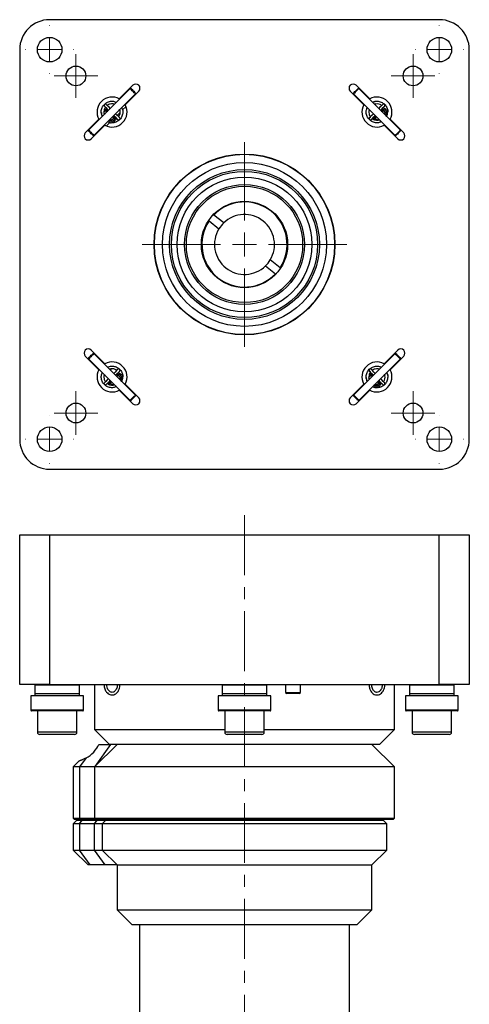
# Model space of a CAD drawing. Header units: inches. Extents: x 1 to 19.7, y 0.2 to 16.6.
# Tile 5 of 6: x 9.3 to 13.1, y 8.4 to 16.6. Entities that reach past the tile are written whole.
import ezdxf

# ---------------------------------------------------------------- set-up
doc = ezdxf.new("R2010")
doc.units = ezdxf.units.IN
doc.header["$MEASUREMENT"] = 0
doc.linetypes.add('CENTERX2', pattern=[0.8, 0.5, -0.1, 0.1, -0.1])

# ---------------------------------------------------------------- blocks, each defined once
blk = doc.blocks.new('SW_CENTERMARKSYMBOL_0')
at = {"color": 0, "linetype": 'Continuous', "lineweight": 18}
for p, q in [((0, 0.2), (0, 0.2025)), ((0, 0), (0, 0.1)), ((-0.2, 0), (-0.2025, 0)), ((0, 0), (-0.1, 0)), ((0, 0), (0, -0.1)), ((0, 0), (0.1, 0)), ((0.2, 0), (0.2025, 0)), ((0, -0.2), (0, -0.2025))]:
    blk.add_line(p, q, dxfattribs=at)
blk = doc.blocks.new('SW_CENTERMARKSYMBOL_1')
at = {"color": 0, "linetype": 'Continuous', "lineweight": 18}
for p, q in [((0, 0.1), (0, 0.1827)), ((0, 0), (0, 0.1)), ((-0.1, 0), (-0.1827, 0)), ((0, 0), (-0.1, 0)), ((0, 0), (0, -0.1)), ((0, 0), (0.1, 0)), ((0.1, 0), (0.1827, 0)), ((0, -0.1), (0, -0.1827))]:
    blk.add_line(p, q, dxfattribs=at)
blk = doc.blocks.new('SW_CENTERMARKSYMBOL_2')
at = {"color": 0, "linetype": 'Continuous', "lineweight": 18}
for p, q in [((0, 0.2), (0, 0.8535)), ((0, 0), (0, 0.1)), ((-0.2, 0), (-0.8535, 0)), ((0, 0), (-0.1, 0)), ((0, 0), (0, -0.1)), ((0, 0), (0.1, 0)), ((0.2, 0), (0.8535, 0)), ((0, -0.2), (0, -0.8535))]:
    blk.add_line(p, q, dxfattribs=at)
blk = doc.blocks.new('SW_CENTERMARKSYMBOL_3')
at = {"color": 0, "linetype": 'Continuous', "lineweight": 18}
for p, q in [((0, 0.2), (0, 0.2025)), ((0, 0), (0, 0.1)), ((-0.2, 0), (-0.2025, 0)), ((0, 0), (-0.1, 0)), ((0, 0), (0, -0.1)), ((0, 0), (0.1, 0)), ((0.2, 0), (0.2025, 0)), ((0, -0.2), (0, -0.2025))]:
    blk.add_line(p, q, dxfattribs=at)
blk = doc.blocks.new('SW_CENTERMARKSYMBOL_4')
at = {"color": 0, "linetype": 'Continuous', "lineweight": 18}
for p, q in [((0, 0.1), (0, 0.1827)), ((0, 0), (0, 0.1)), ((-0.1, 0), (-0.1827, 0)), ((0, 0), (-0.1, 0)), ((0, 0), (0, -0.1)), ((0, 0), (0.1, 0)), ((0.1, 0), (0.1827, 0)), ((0, -0.1), (0, -0.1827))]:
    blk.add_line(p, q, dxfattribs=at)
blk = doc.blocks.new('SW_CENTERMARKSYMBOL_5')
at = {"color": 0, "linetype": 'Continuous', "lineweight": 18}
for p, q in [((0, 0.1), (0, 0.1827)), ((0, 0), (0, 0.1)), ((-0.1, 0), (-0.1827, 0)), ((0, 0), (-0.1, 0)), ((0, 0), (0, -0.1)), ((0, 0), (0.1, 0)), ((0.1, 0), (0.1827, 0)), ((0, -0.1), (0, -0.1827))]:
    blk.add_line(p, q, dxfattribs=at)
blk = doc.blocks.new('SW_CENTERMARKSYMBOL_6')
at = {"color": 0, "linetype": 'Continuous', "lineweight": 18}
for p, q in [((0, 0.2), (0, 0.2025)), ((0, 0), (0, 0.1)), ((-0.2, 0), (-0.2025, 0)), ((0, 0), (-0.1, 0)), ((0, 0), (0, -0.1)), ((0, 0), (0.1, 0)), ((0.2, 0), (0.2025, 0)), ((0, -0.2), (0, -0.2025))]:
    blk.add_line(p, q, dxfattribs=at)
blk = doc.blocks.new('SW_CENTERMARKSYMBOL_7')
at = {"color": 0, "linetype": 'Continuous', "lineweight": 18}
for p, q in [((0, 0.1), (0, 0.1827)), ((0, 0), (0, 0.1)), ((-0.1, 0), (-0.1827, 0)), ((0, 0), (-0.1, 0)), ((0, 0), (0, -0.1)), ((0, 0), (0.1, 0)), ((0.1, 0), (0.1827, 0)), ((0, -0.1), (0, -0.1827))]:
    blk.add_line(p, q, dxfattribs=at)
blk = doc.blocks.new('SW_CENTERMARKSYMBOL_8')
at = {"color": 0, "linetype": 'Continuous', "lineweight": 18}
for p, q in [((0, 0.2), (0, 0.2025)), ((0, 0), (0, 0.1)), ((-0.2, 0), (-0.2025, 0)), ((0, 0), (-0.1, 0)), ((0, 0), (0, -0.1)), ((0, 0), (0.1, 0)), ((0.2, 0), (0.2025, 0)), ((0, -0.2), (0, -0.2025))]:
    blk.add_line(p, q, dxfattribs=at)

msp = doc.modelspace()

# ---------------------------------------------------------------- linework, layer by layer
at = {"color": 7, "linetype": 'Continuous', "lineweight": 25}
for p, q in [((12.8235, 16.6287), (9.5735, 16.6287)), ((9.3235, 16.3787), (9.3235, 13.1287)), ((13.0735, 13.1287), (13.0735, 16.3787)), ((10.2448, 16.0539), (9.8983, 15.7074)), ((10.268, 16.0816), (10.1542, 15.9679)), ((10.203, 15.9191), (10.3168, 16.0328)), ((10.2519, 16.0539), (10.2448, 16.0539)), ((10.289, 16.0097), (10.289, 16.0168)), ((12.0803, 16.0328), (12.194, 15.9191)), ((12.108, 16.0168), (12.108, 16.0097)), ((12.2428, 15.9679), (12.1291, 16.0816)), ((12.1522, 16.0539), (12.1452, 16.0539)), ((12.4987, 15.7074), (12.1522, 16.0539)), ((9.9425, 15.6632), (10.289, 16.0097)), ((10.1542, 15.9679), (10.1572, 15.9662)), ((12.108, 16.0097), (12.4545, 15.6632)), ((12.2399, 15.9662), (12.2428, 15.9679)), ((12.2794, 15.9444), (12.2893, 15.9474)), ((10.0513, 15.8693), (10.0579, 15.867)), ((10.1604, 15.8543), (10.1368, 15.8309)), ((10.1608, 15.8692), (10.157, 15.8817)), ((10.1795, 15.8826), (10.1826, 15.8726)), ((10.2103, 15.9036), (10.182, 15.8757)), ((10.2014, 15.922), (10.203, 15.9191)), ((12.194, 15.9191), (12.1957, 15.922)), ((12.2927, 15.9257), (12.2812, 15.9222)), ((12.3392, 15.867), (12.3458, 15.8693)), ((12.3644, 15.8881), (12.3578, 15.8974)), ((9.9843, 15.798), (9.8706, 15.6842)), ((9.986, 15.7951), (9.9843, 15.798)), ((10.0757, 15.7704), (10.0474, 15.7424)), ((10.0535, 15.7784), (10.0758, 15.7703)), ((10.0802, 15.7919), (10.0728, 15.7946)), ((10.1021, 15.8228), (10.1045, 15.8162)), ((10.1233, 15.7975), (10.1325, 15.8041)), ((12.2926, 15.8162), (12.295, 15.8228)), ((12.37, 15.8451), (12.3674, 15.8377)), ((12.3835, 15.8184), (12.3916, 15.8407)), ((12.4127, 15.798), (12.4111, 15.7951)), ((12.5265, 15.6842), (12.4127, 15.798)), ((9.8983, 15.7074), (9.8983, 15.7003)), ((9.9194, 15.6355), (10.0331, 15.7492)), ((10.0331, 15.7492), (10.0302, 15.7509)), ((12.3669, 15.7509), (12.3639, 15.7492)), ((12.3639, 15.7492), (12.4777, 15.6355)), ((12.4987, 15.7003), (12.4987, 15.7074)), ((9.9355, 15.6632), (9.9425, 15.6632)), ((12.4545, 15.6632), (12.4616, 15.6632)), ((10.9031, 14.9505), (10.9857, 14.8848)), ((11.0248, 14.9335), (10.9422, 14.9993)), ((11.4953, 14.5589), (11.4127, 14.6247)), ((11.374, 14.5756), (11.4566, 14.5099)), ((9.8706, 13.8231), (9.9843, 13.7094)), ((9.8983, 13.8071), (9.8983, 13.8)), ((9.8983, 13.8), (10.2448, 13.4535)), ((10.0331, 13.7582), (9.9194, 13.8719)), ((9.9351, 13.8438), (9.9355, 13.8442)), ((9.9425, 13.8442), (9.9355, 13.8442)), ((10.289, 13.4977), (9.9425, 13.8442)), ((12.4545, 13.8442), (12.108, 13.4977)), ((12.1522, 13.4535), (12.4987, 13.8)), ((12.4777, 13.8719), (12.3639, 13.7582)), ((12.4127, 13.7094), (12.5265, 13.8231)), ((12.4616, 13.8442), (12.4545, 13.8442)), ((12.4987, 13.8), (12.4987, 13.8071)), ((10.0302, 13.7565), (10.0331, 13.7582)), ((10.0697, 13.7347), (10.0796, 13.7377)), ((10.083, 13.716), (10.0706, 13.7122)), ((10.083, 13.716), (10.0909, 13.7161)), ((12.3639, 13.7582), (12.3669, 13.7565)), ((9.9843, 13.7094), (9.986, 13.7123)), ((10.1295, 13.6573), (10.136, 13.6596)), ((10.1539, 13.6795), (10.1481, 13.6877)), ((10.1603, 13.6353), (10.1579, 13.6287)), ((10.159, 13.6317), (10.1603, 13.643)), ((12.261, 13.6596), (12.2676, 13.6573)), ((12.3705, 13.6595), (12.3667, 13.672)), ((12.3892, 13.6729), (12.3923, 13.6629)), ((12.4111, 13.7123), (12.4127, 13.7094)), ((10.0829, 13.6065), (10.0853, 13.6131)), ((10.1738, 13.6087), (10.1819, 13.631)), ((10.1768, 13.6168), (10.1744, 13.6123)), ((10.203, 13.5883), (10.2014, 13.5854)), ((10.3168, 13.4745), (10.203, 13.5883)), ((12.194, 13.5883), (12.0803, 13.4745)), ((12.1957, 13.5854), (12.194, 13.5883)), ((12.2632, 13.5687), (12.2855, 13.5606)), ((12.2899, 13.5822), (12.2843, 13.5842)), ((12.3118, 13.6131), (12.3142, 13.6065)), ((12.333, 13.5878), (12.3422, 13.5944)), ((10.1572, 13.5412), (10.1542, 13.5395)), ((10.1542, 13.5395), (10.268, 13.4257)), ((10.2886, 13.4973), (10.289, 13.4977)), ((10.289, 13.4906), (10.289, 13.4977)), ((12.108, 13.4977), (12.108, 13.4906)), ((12.1291, 13.4257), (12.2428, 13.5395)), ((12.2428, 13.5395), (12.2399, 13.5412)), ((10.2448, 13.4535), (10.2519, 13.4535)), ((12.1452, 13.4535), (12.1522, 13.4535)), ((9.5735, 12.8787), (12.8235, 12.8787)), ((9.3235, 11.0828), (9.3235, 12.3328)), ((9.3235, 12.3328), (9.5735, 12.3328)), ((9.5735, 12.3328), (9.5735, 11.0828)), ((9.5735, 12.3328), (12.8235, 12.3328)), ((12.8235, 11.0828), (12.8235, 12.3328)), ((12.8235, 12.3328), (13.0735, 12.3328)), ((13.0735, 12.3328), (13.0735, 11.0828)), ((9.5735, 11.0828), (9.3235, 11.0828)), ((9.4485, 11.0778), (9.4485, 11.0047)), ((9.5735, 11.0828), (12.8235, 11.0828)), ((9.8235, 11.0047), (9.8235, 11.0778)), ((9.9485, 11.0828), (9.9485, 10.7078)), ((11.011, 11.0778), (11.011, 11.0047)), ((11.386, 11.0047), (11.386, 11.0778)), ((11.5404, 11.0828), (11.5404, 11.0178)), ((11.5404, 11.0178), (11.5504, 11.0078)), ((11.5404, 11.0178), (11.6191, 11.0178)), ((11.6165, 11.0078), (11.5504, 11.0078)), ((11.6554, 11.0078), (11.6165, 11.0078)), ((11.6191, 11.0178), (11.6654, 11.0178)), ((11.6554, 11.0078), (11.6654, 11.0178)), ((11.6654, 11.0178), (11.6654, 11.0828)), ((12.4485, 10.7078), (12.4485, 11.0828)), ((12.5735, 11.0778), (12.5735, 11.0047)), ((13.0735, 11.0828), (12.8235, 11.0828)), ((12.9485, 11.0047), (12.9485, 11.0778)), ((9.4173, 10.988), (9.4173, 10.868)), ((9.8548, 10.988), (9.4173, 10.988)), ((9.8548, 10.868), (9.8548, 10.988)), ((10.9798, 10.988), (10.9798, 10.868)), ((11.4173, 10.988), (10.9798, 10.988)), ((11.4173, 10.868), (11.4173, 10.988)), ((12.5423, 10.988), (12.5423, 10.868)), ((12.9798, 10.988), (12.5423, 10.988)), ((12.9798, 10.868), (12.9798, 10.988)), ((9.8498, 10.863), (9.4223, 10.863)), ((9.4707, 10.863), (9.4707, 10.6858)), ((9.8014, 10.6858), (9.8014, 10.863)), ((11.4123, 10.863), (10.9848, 10.863)), ((11.0332, 10.863), (11.0332, 10.6858)), ((11.3639, 10.6858), (11.3639, 10.863)), ((12.9748, 10.863), (12.5473, 10.863)), ((12.5957, 10.863), (12.5957, 10.6858)), ((12.9264, 10.6858), (12.9264, 10.863)), ((9.9485, 10.7078), (10.0735, 10.5828)), ((9.9485, 10.7078), (11.0332, 10.7078)), ((11.3639, 10.7078), (12.4485, 10.7078)), ((12.3235, 10.5828), (12.4485, 10.7078)), ((9.7575, 10.6661), (9.4904, 10.6661)), ((9.7817, 10.6661), (9.7575, 10.6661)), ((11.3347, 10.6661), (11.0529, 10.6661)), ((11.3442, 10.6661), (11.3347, 10.6661)), ((12.9067, 10.6661), (12.6154, 10.6661)), ((10.136, 10.5828), (9.9485, 10.3953)), ((9.9825, 10.5828), (10.0735, 10.5828)), ((11.1985, 10.5828), (10.0735, 10.5828)), ((12.3235, 10.5828), (11.1985, 10.5828)), ((12.4485, 10.3953), (12.261, 10.5828)), ((9.8209, 10.4469), (9.7693, 10.3953)), ((9.8775, 10.4713), (9.8235, 10.3953)), ((9.7693, 10.3953), (9.7693, 9.9678)), ((9.8235, 10.3953), (9.7693, 10.3953)), ((9.9485, 10.3953), (9.8235, 10.3953)), ((9.8235, 10.3953), (9.8235, 9.9678)), ((9.9485, 10.3953), (9.9485, 9.9678)), ((12.4485, 10.3953), (9.9485, 10.3953)), ((12.4485, 9.9678), (12.4485, 10.3953)), ((9.7693, 9.9678), (9.7793, 9.9578)), ((9.7693, 9.9678), (9.8235, 9.9678)), ((9.8005, 9.9528), (9.7693, 9.9216)), ((9.8306, 9.9578), (9.7793, 9.9578)), ((9.8005, 9.9528), (9.8457, 9.9528)), ((9.8306, 9.9578), (9.8235, 9.9678)), ((9.8235, 9.9678), (9.9485, 9.9678)), ((9.8235, 9.9216), (9.8457, 9.9528)), ((9.9568, 9.9578), (9.8306, 9.9578)), ((9.8457, 9.9528), (9.9709, 9.9528)), ((9.9485, 9.9678), (9.9585, 9.9578)), ((9.9485, 9.9678), (12.4485, 9.9678)), ((9.9487, 9.9216), (9.9709, 9.9528)), ((12.4385, 9.9578), (9.9585, 9.9578)), ((9.9709, 9.9528), (10.0423, 9.9528)), ((10.0423, 9.9528), (10.011, 9.9216)), ((10.0423, 9.9528), (12.3548, 9.9528)), ((10.1182, 9.9528), (10.1182, 9.9578)), ((10.1185, 9.9578), (10.1185, 9.9528)), ((12.2785, 9.9528), (12.2785, 9.9578)), ((12.386, 9.9216), (12.3548, 9.9528)), ((12.4385, 9.9578), (12.4485, 9.9678)), ((9.7693, 9.9216), (9.7693, 9.7028)), ((9.8235, 9.9216), (9.7693, 9.9216)), ((9.9487, 9.9216), (9.8235, 9.9216)), ((9.8235, 9.9216), (9.8235, 9.7028)), ((10.011, 9.9216), (9.9487, 9.9216)), ((9.9487, 9.7028), (9.9487, 9.9216)), ((10.011, 9.9216), (10.011, 9.7028)), ((12.386, 9.9216), (10.011, 9.9216)), ((12.386, 9.7028), (12.386, 9.9216)), ((9.7693, 9.7028), (9.8943, 9.5778)), ((9.7693, 9.7028), (9.8235, 9.7028)), ((9.9124, 9.5778), (9.8235, 9.7028)), ((9.8235, 9.7028), (9.9487, 9.7028)), ((10.0375, 9.5778), (9.9487, 9.7028)), ((9.9487, 9.7028), (10.011, 9.7028)), ((10.011, 9.7028), (10.136, 9.5778)), ((10.011, 9.7028), (12.386, 9.7028)), ((12.261, 9.5778), (12.386, 9.7028)), ((9.9124, 9.5778), (9.8943, 9.5778)), ((10.0375, 9.5778), (9.9124, 9.5778)), ((10.136, 9.5778), (10.0375, 9.5778)), ((10.136, 9.5778), (10.136, 9.2028)), ((10.136, 9.5778), (12.261, 9.5778)), ((12.261, 9.2028), (12.261, 9.5778)), ((10.136, 9.2028), (10.261, 9.0778)), ((10.136, 9.2028), (12.261, 9.2028)), ((12.136, 9.0778), (12.261, 9.2028)), ((12.136, 9.0778), (10.261, 9.0778)), ((10.3235, 9.0778), (10.3235, 7.4816)), ((12.0735, 7.4816), (12.0735, 9.0778))]:
    msp.add_line(p, q, dxfattribs=at)
at = {"color": 8, "linetype": 'Continuous', "lineweight": 25}
for p, q in [((10.057, 15.8797), (10.0569, 15.8794)), ((12.3387, 15.8783), (12.347, 15.8808)), ((10.0055, 15.8407), (10.0055, 15.8407)), ((10.0774, 15.7812), (10.0652, 15.7859)), ((10.1135, 15.8232), (10.1159, 15.8149)), ((12.2822, 15.8218), (12.2825, 15.8218)), ((12.3807, 15.8423), (12.376, 15.8301)), ((10.129, 13.6686), (10.1373, 13.6711)), ((12.2667, 13.67), (12.2666, 13.6697)), ((10.0725, 13.6121), (10.0728, 13.6121)), ((10.171, 13.6325), (10.1663, 13.6204)), ((12.2871, 13.5715), (12.275, 13.5762)), ((12.3232, 13.6135), (12.3256, 13.6052)), ((9.8235, 11.0778), (9.4485, 11.0778)), ((11.386, 11.0778), (11.011, 11.0778)), ((12.9485, 11.0778), (12.5735, 11.0778)), ((9.8235, 11.0047), (9.4485, 11.0047)), ((11.386, 11.0047), (11.011, 11.0047)), ((12.9485, 11.0047), (12.5735, 11.0047)), ((9.8548, 10.868), (9.4173, 10.868)), ((11.4173, 10.868), (10.9798, 10.868)), ((12.9798, 10.868), (12.5423, 10.868)), ((9.774, 10.6858), (9.4707, 10.6858)), ((9.8014, 10.6858), (9.774, 10.6858)), ((11.3531, 10.6858), (11.0332, 10.6858)), ((11.3639, 10.6858), (11.3531, 10.6858)), ((12.9264, 10.6858), (12.5957, 10.6858)), ((9.9525, 10.3993), (10.0829, 10.5828)), ((9.9568, 9.9578), (9.9525, 9.9638))]:
    msp.add_line(p, q, dxfattribs=at)
at = {"color": 7, "linetype": 'CENTERX2', "lineweight": 18}
msp.add_line((11.1985, 12.4947), (11.1985, 4.1023), dxfattribs=at)
at = {"color": 7, "linetype": 'Continuous', "lineweight": 25, "flags": 128}
for points in [[(10.289, 16.0097), (10.2886, 16.0101), (10.2855, 16.0132), (10.2795, 16.0192), (10.2715, 16.0272), (10.2629, 16.0358), (10.2549, 16.0438), (10.2487, 16.05), (10.2453, 16.0534), (10.2448, 16.0539)], [(10.2519, 16.0539), (10.2523, 16.0535), (10.2552, 16.0506), (10.2604, 16.0454), (10.2671, 16.0387), (10.2743, 16.0314), (10.281, 16.0248), (10.286, 16.0197), (10.2887, 16.0171), (10.289, 16.0168)], [(12.1522, 16.0539), (12.1508, 16.0525), (12.1463, 16.0479), (12.1393, 16.0409), (12.1309, 16.0325), (12.1224, 16.024), (12.115, 16.0167), (12.11, 16.0117), (12.1081, 16.0097), (12.108, 16.0097)], [(12.108, 16.0168), (12.1081, 16.0168), (12.1097, 16.0184), (12.1139, 16.0226), (12.1201, 16.0288), (12.1272, 16.0359), (12.1343, 16.043), (12.1402, 16.0489), (12.144, 16.0527), (12.1452, 16.0539)], [(10.03, 15.9066), (10.0328, 15.9039), (10.0407, 15.896), (10.0531, 15.8836), (10.0638, 15.8729)], [(10.0794, 15.8884), (10.0686, 15.8992), (10.0563, 15.9115), (10.0483, 15.9195), (10.0456, 15.9222)], [(12.3515, 15.9222), (12.3487, 15.9195), (12.3408, 15.9115), (12.3284, 15.8992), (12.3177, 15.8884)], [(12.3333, 15.8729), (12.344, 15.8836), (12.3564, 15.896), (12.3643, 15.9039), (12.367, 15.9066)], [(10.108, 15.8287), (10.1187, 15.8179), (10.1311, 15.8056), (10.139, 15.7976), (10.1418, 15.7949)], [(10.1573, 15.8105), (10.1546, 15.8132), (10.1466, 15.8211), (10.1343, 15.8335), (10.1235, 15.8442)], [(12.2735, 15.8442), (12.2628, 15.8335), (12.2504, 15.8211), (12.2425, 15.8132), (12.2397, 15.8105)], [(12.2553, 15.7949), (12.258, 15.7976), (12.266, 15.8056), (12.2783, 15.8179), (12.2891, 15.8287)], [(9.8983, 15.7074), (9.8988, 15.7069), (9.9022, 15.7035), (9.9084, 15.6973), (9.9164, 15.6893), (9.9251, 15.6807), (9.933, 15.6728), (9.939, 15.6668), (9.9422, 15.6636), (9.9425, 15.6632)], [(9.9355, 15.6632), (9.9352, 15.6635), (9.9325, 15.6662), (9.9274, 15.6712), (9.9208, 15.6779), (9.9135, 15.6851), (9.9068, 15.6919), (9.9016, 15.6971), (9.8987, 15.6999), (9.8983, 15.7003)], [(12.4545, 15.6632), (12.4545, 15.6632), (12.4565, 15.6652), (12.4615, 15.6702), (12.4688, 15.6775), (12.4773, 15.686), (12.4857, 15.6944), (12.4928, 15.7014), (12.4973, 15.706), (12.4987, 15.7074)], [(12.4987, 15.7003), (12.4975, 15.6991), (12.4937, 15.6953), (12.4878, 15.6894), (12.4808, 15.6824), (12.4736, 15.6752), (12.4675, 15.6691), (12.4633, 15.6649), (12.4616, 15.6632), (12.4616, 15.6632)], [(9.9425, 13.8442), (9.9421, 13.8437), (9.9388, 13.8404), (9.9327, 13.8343), (9.9247, 13.8263), (9.9161, 13.8177), (9.9081, 13.8098), (9.902, 13.8037), (9.8988, 13.8004), (9.8983, 13.8)], [(9.8983, 13.8071), (9.8987, 13.8074), (9.9014, 13.8102), (9.9066, 13.8153), (9.9132, 13.822), (9.9205, 13.8292), (9.9272, 13.8359), (9.9323, 13.841), (9.9351, 13.8438)], [(12.4987, 13.8), (12.4984, 13.8003), (12.4952, 13.8035), (12.4892, 13.8095), (12.4813, 13.8174), (12.4727, 13.826), (12.4647, 13.834), (12.4585, 13.8402), (12.455, 13.8437), (12.4545, 13.8442)], [(12.4616, 13.8442), (12.462, 13.8437), (12.4649, 13.8409), (12.4701, 13.8356), (12.4769, 13.8289), (12.4841, 13.8217), (12.4908, 13.815), (12.4958, 13.81), (12.4984, 13.8073), (12.4987, 13.8071)], [(10.0638, 13.6345), (10.0531, 13.6238), (10.0407, 13.6114), (10.0328, 13.6035), (10.03, 13.6008)], [(10.1418, 13.7125), (10.139, 13.7097), (10.1311, 13.7018), (10.1187, 13.6895), (10.108, 13.6787)], [(10.1235, 13.6632), (10.1343, 13.6739), (10.1466, 13.6863), (10.1546, 13.6942), (10.1573, 13.6969)], [(12.2397, 13.6969), (12.2425, 13.6942), (12.2504, 13.6863), (12.2628, 13.6739), (12.2735, 13.6632)], [(12.2891, 13.6787), (12.2783, 13.6895), (12.266, 13.7018), (12.258, 13.7097), (12.2553, 13.7125)], [(12.367, 13.6008), (12.3643, 13.6035), (12.3564, 13.6114), (12.344, 13.6238), (12.3333, 13.6345)], [(10.0456, 13.5852), (10.0483, 13.5879), (10.0563, 13.5959), (10.0686, 13.6082), (10.0794, 13.619)], [(12.3177, 13.619), (12.3284, 13.6082), (12.3408, 13.5959), (12.3487, 13.5879), (12.3515, 13.5852)], [(10.2448, 13.4535), (10.2452, 13.4539), (10.2485, 13.4572), (10.2546, 13.4633), (10.2626, 13.4712), (10.2712, 13.4799), (10.2792, 13.4878), (10.2853, 13.4939), (10.2886, 13.4973)], [(10.289, 13.4906), (10.2886, 13.4903), (10.2859, 13.4875), (10.2807, 13.4823), (10.274, 13.4756), (10.2668, 13.4684), (10.2601, 13.4617), (10.255, 13.4566), (10.2522, 13.4538), (10.2519, 13.4535)], [(12.108, 13.4977), (12.1086, 13.4972), (12.112, 13.4937), (12.1182, 13.4875), (12.1262, 13.4795), (12.1349, 13.4709), (12.1428, 13.463), (12.1487, 13.457), (12.1519, 13.4538), (12.1522, 13.4535)], [(12.1452, 13.4535), (12.1449, 13.4538), (12.1422, 13.4564), (12.1372, 13.4615), (12.1306, 13.4681), (12.1233, 13.4753), (12.1166, 13.4821), (12.1114, 13.4873), (12.1085, 13.4902), (12.108, 13.4906)], [(9.4485, 11.0047), (9.45, 10.9895), (9.4503, 10.988)], [(9.8217, 10.988), (9.822, 10.9895), (9.8235, 11.0047)], [(11.011, 11.0047), (11.0125, 10.9895), (11.0128, 10.988)], [(11.3842, 10.988), (11.3845, 10.9895), (11.386, 11.0047)], [(12.5735, 11.0047), (12.575, 10.9895), (12.5753, 10.988)], [(12.9467, 10.988), (12.947, 10.9895), (12.9485, 11.0047)]]:
    msp.add_lwpolyline(points, dxfattribs=at)
at = {"color": 8, "linetype": 'Continuous', "lineweight": 25, "flags": 128}
for points in [[(10.0513, 15.8693), (10.0528, 15.8699), (10.0544, 15.872), (10.0558, 15.8754), (10.0569, 15.8794)], [(12.347, 15.8808), (12.3459, 15.8849), (12.3457, 15.8853)], [(12.347, 15.8808), (12.3476, 15.8766), (12.3475, 15.873), (12.3469, 15.8704), (12.3458, 15.8693), (12.3457, 15.8693)], [(10.1159, 15.8149), (10.1118, 15.8144), (10.1081, 15.8144), (10.1055, 15.815), (10.1045, 15.8162), (10.1045, 15.8162)], [(10.1159, 15.8149), (10.12, 15.816), (10.1205, 15.8162)], [(12.2926, 15.8162), (12.292, 15.8176), (12.2899, 15.8192), (12.2866, 15.8207), (12.2825, 15.8218)], [(10.1373, 13.6711), (10.1362, 13.6752), (10.136, 13.6756)], [(10.1373, 13.6711), (10.1378, 13.6669), (10.1378, 13.6633), (10.1372, 13.6607), (10.136, 13.6596), (10.136, 13.6596)], [(12.261, 13.6596), (12.2625, 13.6602), (12.2641, 13.6623), (12.2655, 13.6656), (12.2666, 13.6697)], [(10.0829, 13.6065), (10.0823, 13.6079), (10.0802, 13.6095), (10.0769, 13.611), (10.0728, 13.6121)], [(12.3256, 13.6052), (12.3215, 13.6047), (12.3178, 13.6047), (12.3153, 13.6053), (12.3142, 13.6065), (12.3142, 13.6065)], [(12.3256, 13.6052), (12.3297, 13.6063), (12.3302, 13.6065)]]:
    msp.add_lwpolyline(points, dxfattribs=at)
at = {"color": 7, "linetype": 'Continuous', "lineweight": 25}
for centre, radius in [((9.5735, 16.3787), 0.1025), ((12.8235, 16.3787), 0.1025), ((9.7925, 16.1597), 0.0827), ((12.6045, 16.1597), 0.0827), ((11.1985, 14.7537), 0.7535), ((11.1985, 14.7537), 0.752), ((11.1985, 14.7537), 0.6835), ((11.1985, 14.7537), 0.625), ((11.1985, 14.7537), 0.61), ((11.1985, 14.7537), 0.5625), ((11.1985, 14.7537), 0.5), ((11.1985, 14.7537), 0.485), ((11.1985, 14.7537), 0.36), ((9.7925, 13.3477), 0.0827), ((12.6045, 13.3477), 0.0827), ((9.5735, 13.1287), 0.1025), ((12.8235, 13.1287), 0.1025)]:
    msp.add_circle(centre, radius, dxfattribs=at)
for centre, radius, start, end in [((9.5735, 16.3787), 0.25, 90, 180), ((12.8235, 16.3787), 0.25, 0, 90), ((10.2924, 16.0572), 0.0345, 315, 135), ((12.1047, 16.0572), 0.0345, 45, 225), ((10.0937, 15.8585), 0.125, 61.02162, 208.97838), ((12.3034, 15.8585), 0.125, 331.02162, 118.97838), ((10.0378, 15.9144), 0.011, 45, 225), ((10.0937, 15.8585), 0.125, 241.02162, 28.97838), ((12.3034, 15.8585), 0.125, 151.02162, 298.97838), ((12.2475, 15.8027), 0.011, 135, 315), ((9.895, 15.6599), 0.0345, 135, 315), ((12.5021, 15.6599), 0.0345, 225, 45), ((11.1985, 14.7537), 0.355, 326.73085, 136.22536), ((11.1985, 14.7537), 0.355, 146.32578, 316.63043), ((11.1985, 14.7537), 0.25, 328.9477, 134.00851), ((11.1985, 14.7537), 0.25, 148.37021, 314.586), ((11.1985, 14.7537), 0.25, 134.00851, 148.37021), ((11.1985, 14.7537), 0.25, 314.586, 328.9477), ((9.895, 13.8475), 0.0345, 45, 225), ((12.5021, 13.8475), 0.0345, 315, 135), ((10.0937, 13.6488), 0.125, 331.02162, 118.97838), ((12.3034, 13.6488), 0.125, 61.02162, 208.97838), ((10.0937, 13.6488), 0.125, 151.02162, 298.97838), ((12.2475, 13.7047), 0.011, 45, 225), ((12.3034, 13.6488), 0.125, 241.02162, 28.97838), ((10.0378, 13.593), 0.011, 135, 315), ((10.2924, 13.4501), 0.0345, 225, 45), ((12.1047, 13.4501), 0.0345, 135, 315), ((9.5735, 13.1287), 0.25, 180, 270), ((12.8235, 13.1287), 0.25, 270, 0), ((9.4535, 11.0778), 0.005, 90, 180), ((9.8185, 11.0778), 0.005, 0, 90), ((11.016, 11.0778), 0.005, 90, 180), ((11.381, 11.0778), 0.005, 0, 90), ((12.5785, 11.0778), 0.005, 90, 180), ((12.9435, 11.0778), 0.005, 0, 90), ((9.4223, 10.868), 0.005, 180, 270), ((9.8498, 10.868), 0.005, 270, 0), ((10.9848, 10.868), 0.005, 180, 270), ((11.4123, 10.868), 0.005, 270, 0), ((12.5473, 10.868), 0.005, 180, 270), ((12.9748, 10.868), 0.005, 270, 0), ((9.4904, 10.6858), 0.0197, 180, 270), ((9.7817, 10.6858), 0.0197, 270, 0), ((11.0529, 10.6858), 0.0197, 180, 270), ((11.3442, 10.6858), 0.0197, 270, 0), ((12.6154, 10.6858), 0.0197, 180, 270), ((12.9067, 10.6858), 0.0197, 270, 0)]:
    msp.add_arc(centre, radius, start, end, dxfattribs=at)
at = {"color": 8, "linetype": 'Continuous', "lineweight": 25}
for centre, radius, start, end in [((10.109, 15.7711), 0.0332, 162.28981, 181.38473), ((10.1256, 15.7743), 0.0488, 158.79859, 171.77465), ((12.3877, 15.8905), 0.0488, 248.7994, 261.77458), ((12.3907, 15.873), 0.0323, 252.03209, 271.64245), ((10.178, 13.6808), 0.0488, 248.79859, 261.77465), ((10.1811, 13.6642), 0.0332, 252.28981, 271.38473), ((12.3179, 13.5616), 0.0323, 162.03209, 181.64245), ((12.3353, 13.5646), 0.0488, 158.7994, 171.77458)]:
    msp.add_arc(centre, radius, start, end, dxfattribs=at)
at = {"color": 7, "linetype": 'Continuous', "lineweight": 25}
msp.add_ellipse((9.9037, 10.5453), major_axis=(0.0768, 0.0768), ratio=0.411261, start_param=4.000559, end_param=5.571355, dxfattribs=at)
for points, knots in [([(10.0127, 15.8217), (10.0093, 15.8298), (10.0018, 15.8482), (10.0043, 15.8798), (10.0176, 15.9105), (10.0415, 15.9344), (10.0721, 15.9478), (10.1038, 15.9504), (10.1223, 15.9429), (10.1305, 15.9396)], [0, 0, 0, 0, 0.120012, 0.271737, 0.423461, 0.575186, 0.72691, 0.878635, 1, 1, 1, 1]), ([(12.2666, 15.9395), (12.269, 15.9409), (12.2806, 15.9481), (12.3066, 15.95), (12.339, 15.9435), (12.3674, 15.9248), (12.3863, 15.8975), (12.3947, 15.8721), (12.3925, 15.8576), (12.3919, 15.854)], [0, 0, 0, 0, 0.044263, 0.223569, 0.402875, 0.582181, 0.761487, 0.940793, 1, 1, 1, 1]), ([(10.0053, 15.855), (10.0051, 15.8543), (10.0039, 15.8497), (10.0048, 15.8448), (10.0055, 15.8407)], [0, 0, 0, 0, 0.146761, 1, 1, 1, 1]), ([(10.0386, 15.898), (10.0383, 15.8977), (10.032, 15.8915), (10.0268, 15.8742), (10.024, 15.8536), (10.0284, 15.8423), (10.0298, 15.8388)], [0, 0, 0, 0, 0.0245736, 0.4232173, 0.8218613, 1, 1, 1, 1]), ([(10.027, 15.8451), (10.0268, 15.8467), (10.0264, 15.8499), (10.0272, 15.8548), (10.0291, 15.8594), (10.032, 15.8633), (10.0357, 15.8665), (10.0403, 15.8688), (10.0456, 15.87), (10.0494, 15.8696), (10.0513, 15.8693)], [0, 0, 0, 0, 0.110085, 0.22103, 0.334417, 0.452609, 0.569966, 0.708027, 0.856219, 1, 1, 1, 1]), ([(10.0451, 15.8915), (10.0424, 15.8914), (10.0383, 15.8912), (10.0345, 15.8896), (10.0334, 15.8891)], [0, 0, 0, 0, 0.679529, 1, 1, 1, 1]), ([(10.1134, 15.9224), (10.1098, 15.9238), (10.0985, 15.9282), (10.0778, 15.9254), (10.0606, 15.9202), (10.0545, 15.9139), (10.0542, 15.9136)], [0, 0, 0, 0, 0.181482, 0.580139, 0.978796, 1, 1, 1, 1]), ([(10.1746, 15.8953), (10.176, 15.893), (10.1832, 15.8813), (10.1851, 15.8554), (10.1786, 15.8229), (10.1599, 15.7945), (10.1327, 15.7757), (10.1072, 15.7672), (10.0927, 15.7694), (10.0891, 15.77)], [0, 0, 0, 0, 0.044263, 0.223569, 0.402875, 0.582181, 0.761487, 0.940793, 1, 1, 1, 1]), ([(10.1481, 15.8197), (10.1511, 15.8237), (10.1591, 15.8344), (10.1633, 15.8559), (10.1599, 15.8714), (10.1582, 15.8789)], [0, 0, 0, 0, 0.238888, 0.636492, 1, 1, 1, 1]), ([(12.3402, 15.7775), (12.3321, 15.7742), (12.3137, 15.7667), (12.2821, 15.7692), (12.2514, 15.7825), (12.2275, 15.8064), (12.2141, 15.837), (12.2115, 15.8687), (12.219, 15.8872), (12.2223, 15.8954)], [0, 0, 0, 0, 0.120012, 0.271736, 0.423461, 0.575186, 0.72691, 0.878635, 1, 1, 1, 1]), ([(12.2395, 15.8782), (12.2381, 15.8747), (12.2337, 15.8633), (12.2366, 15.8426), (12.2418, 15.8255), (12.248, 15.8193), (12.2483, 15.819)], [0, 0, 0, 0, 0.181482, 0.580138, 0.978795, 1, 1, 1, 1]), ([(12.3423, 15.913), (12.3383, 15.916), (12.3276, 15.9239), (12.306, 15.9282), (12.2905, 15.9247), (12.2831, 15.9231)], [0, 0, 0, 0, 0.238888, 0.636493, 1, 1, 1, 1]), ([(12.3458, 15.8693), (12.3476, 15.8696), (12.3513, 15.87), (12.3567, 15.8688), (12.3616, 15.8664), (12.3655, 15.8628), (12.3683, 15.8587), (12.3699, 15.8543), (12.3707, 15.8497), (12.3702, 15.8466), (12.37, 15.8451)], [0, 0, 0, 0, 0.140401, 0.287557, 0.433987, 0.569993, 0.684893, 0.789544, 0.895237, 1, 1, 1, 1]), ([(12.347, 15.8808), (12.35, 15.8809), (12.3559, 15.881), (12.3641, 15.8781), (12.371, 15.8734), (12.3773, 15.8661), (12.382, 15.8554), (12.3811, 15.8467), (12.3807, 15.8423)], [0, 0, 0, 0, 0.152365, 0.300722, 0.446836, 0.579556, 0.789228, 1, 1, 1, 1]), ([(12.367, 15.9222), (12.3661, 15.923), (12.3641, 15.9246), (12.3605, 15.9255), (12.3567, 15.9253), (12.3536, 15.9241), (12.3521, 15.9227), (12.3516, 15.9221)], [0, 0, 0, 0, 0.214739, 0.429481, 0.644224, 0.858965, 1, 1, 1, 1]), ([(12.3916, 15.8407), (12.392, 15.8442), (12.3929, 15.8512), (12.391, 15.8614), (12.387, 15.8708), (12.3807, 15.8792), (12.3721, 15.886), (12.3623, 15.8905), (12.3553, 15.8912), (12.352, 15.8916)], [0, 0, 0, 0, 0.142852, 0.28081, 0.412442, 0.553156, 0.70776, 0.861251, 1, 1, 1, 1]), ([(12.3668, 15.9066), (12.3672, 15.9069), (12.3685, 15.908), (12.3698, 15.9108), (12.3705, 15.9145), (12.3698, 15.9182), (12.3684, 15.9207), (12.3673, 15.9219), (12.367, 15.9222)], [0, 0, 0, 0, 0.083651, 0.296092, 0.508539, 0.720982, 0.933424, 1, 1, 1, 1]), ([(12.3681, 15.838), (12.3682, 15.8382), (12.3705, 15.8426), (12.3703, 15.8478), (12.37, 15.8527)], [0, 0, 0, 0, 0.040139, 1, 1, 1, 1]), ([(10.0732, 15.7938), (10.0733, 15.7937), (10.0777, 15.7914), (10.0829, 15.7917), (10.0878, 15.7919)], [0, 0, 0, 0, 0.0401366, 1, 1, 1, 1]), ([(10.0758, 15.7703), (10.0794, 15.7699), (10.0863, 15.769), (10.0966, 15.7709), (10.1059, 15.7749), (10.1143, 15.7813), (10.1211, 15.7898), (10.1256, 15.7997), (10.1264, 15.8066), (10.1267, 15.8099)], [0, 0, 0, 0, 0.142852, 0.280811, 0.412443, 0.553155, 0.707761, 0.861251, 1, 1, 1, 1]), ([(10.1159, 15.8149), (10.116, 15.812), (10.1161, 15.8061), (10.1132, 15.7979), (10.1086, 15.791), (10.1013, 15.7846), (10.0906, 15.7799), (10.0818, 15.7808), (10.0774, 15.7812)], [0, 0, 0, 0, 0.152365, 0.300722, 0.446835, 0.579556, 0.789226, 1, 1, 1, 1]), ([(10.1045, 15.8162), (10.1047, 15.8144), (10.1051, 15.8106), (10.1039, 15.8053), (10.1015, 15.8003), (10.0979, 15.7964), (10.0938, 15.7936), (10.0894, 15.792), (10.0848, 15.7913), (10.0817, 15.7917), (10.0802, 15.7919)], [0, 0, 0, 0, 0.140402, 0.287556, 0.433989, 0.569994, 0.684893, 0.789543, 0.895237, 1, 1, 1, 1]), ([(10.1417, 15.7951), (10.142, 15.7948), (10.1431, 15.7934), (10.1459, 15.7921), (10.1496, 15.7915), (10.1533, 15.7921), (10.1559, 15.7935), (10.157, 15.7946), (10.1573, 15.7949)], [0, 0, 0, 0, 0.0836541, 0.296095, 0.5085379, 0.7209813, 0.9334267, 1, 1, 1, 1]), ([(10.1573, 15.7949), (10.1581, 15.7959), (10.1597, 15.7978), (10.1607, 15.8015), (10.1604, 15.8052), (10.1592, 15.8084), (10.1578, 15.8098), (10.1572, 15.8104)], [0, 0, 0, 0, 0.214742, 0.429483, 0.644222, 0.858962, 1, 1, 1, 1]), ([(12.2639, 15.8035), (12.2643, 15.8031), (12.2704, 15.7969), (12.2877, 15.7917), (12.3083, 15.7889), (12.3196, 15.7933), (12.3231, 15.7946)], [0, 0, 0, 0, 0.024572, 0.423216, 0.821861, 1, 1, 1, 1]), ([(12.2704, 15.81), (12.2705, 15.8072), (12.2707, 15.8032), (12.2723, 15.7994), (12.2728, 15.7982)], [0, 0, 0, 0, 0.67953, 1, 1, 1, 1]), ([(12.3169, 15.7919), (12.3152, 15.7917), (12.312, 15.7913), (12.3071, 15.7921), (12.3026, 15.794), (12.2987, 15.7968), (12.2954, 15.8006), (12.2931, 15.8052), (12.2919, 15.8105), (12.2924, 15.8143), (12.2926, 15.8162)], [0, 0, 0, 0, 0.110085, 0.221028, 0.334416, 0.452609, 0.569965, 0.708027, 0.856217, 1, 1, 1, 1]), ([(10.0569, 13.7298), (10.0593, 13.7312), (10.0709, 13.7384), (10.0969, 13.7403), (10.1293, 13.7338), (10.1577, 13.7151), (10.1766, 13.6878), (10.185, 13.6623), (10.1828, 13.6479), (10.1822, 13.6443)], [0, 0, 0, 0, 0.044263, 0.223569, 0.402875, 0.582181, 0.761487, 0.940793, 1, 1, 1, 1]), ([(10.1326, 13.7033), (10.1285, 13.7063), (10.1178, 13.7142), (10.0963, 13.7185), (10.0808, 13.715), (10.0734, 13.7134)], [0, 0, 0, 0, 0.238888, 0.636492, 1, 1, 1, 1]), ([(10.1573, 13.7125), (10.1564, 13.7133), (10.1544, 13.7148), (10.1508, 13.7158), (10.147, 13.7156), (10.1439, 13.7144), (10.1424, 13.713), (10.1419, 13.7124)], [0, 0, 0, 0, 0.214742, 0.429483, 0.644222, 0.858962, 1, 1, 1, 1]), ([(12.2224, 13.612), (12.2191, 13.6201), (12.2116, 13.6385), (12.214, 13.6701), (12.2273, 13.7008), (12.2512, 13.7247), (12.2818, 13.7381), (12.3136, 13.7407), (12.332, 13.7332), (12.3402, 13.7299)], [0, 0, 0, 0, 0.120012, 0.271736, 0.423461, 0.575186, 0.72691, 0.878635, 1, 1, 1, 1]), ([(12.3231, 13.7127), (12.3195, 13.7141), (12.3082, 13.7185), (12.2875, 13.7156), (12.2703, 13.7105), (12.2642, 13.7042), (12.2639, 13.7039)], [0, 0, 0, 0, 0.181482, 0.580138, 0.978795, 1, 1, 1, 1]), ([(10.1305, 13.5678), (10.1224, 13.5645), (10.104, 13.557), (10.0724, 13.5595), (10.0417, 13.5728), (10.0178, 13.5967), (10.0044, 13.6273), (10.0018, 13.659), (10.0093, 13.6775), (10.0126, 13.6857)], [0, 0, 0, 0, 0.120012, 0.271737, 0.423461, 0.575186, 0.72691, 0.878635, 1, 1, 1, 1]), ([(10.0298, 13.6685), (10.0284, 13.665), (10.024, 13.6536), (10.0269, 13.6329), (10.0321, 13.6158), (10.0383, 13.6096), (10.0386, 13.6093)], [0, 0, 0, 0, 0.181482, 0.580139, 0.978796, 1, 1, 1, 1]), ([(10.136, 13.6596), (10.1379, 13.6598), (10.1416, 13.6603), (10.147, 13.6591), (10.1519, 13.6567), (10.1558, 13.6531), (10.1586, 13.649), (10.1602, 13.6446), (10.1609, 13.64), (10.1605, 13.6369), (10.1603, 13.6353)], [0, 0, 0, 0, 0.140401, 0.287557, 0.433989, 0.569994, 0.684893, 0.789543, 0.895237, 1, 1, 1, 1]), ([(10.1373, 13.6711), (10.1403, 13.6711), (10.1462, 13.6713), (10.1544, 13.6684), (10.1613, 13.6637), (10.1676, 13.6564), (10.1723, 13.6457), (10.1714, 13.6369), (10.171, 13.6325)], [0, 0, 0, 0, 0.1523651, 0.3007221, 0.4468349, 0.5795556, 0.7892266, 1, 1, 1, 1]), ([(10.1819, 13.631), (10.1823, 13.6345), (10.1832, 13.6415), (10.1813, 13.6517), (10.1773, 13.6611), (10.171, 13.6695), (10.1624, 13.6763), (10.1526, 13.6808), (10.1456, 13.6815), (10.1423, 13.6819)], [0, 0, 0, 0, 0.1428518, 0.2808105, 0.4124425, 0.5531551, 0.7077613, 0.8612508, 1, 1, 1, 1]), ([(10.1571, 13.6969), (10.1575, 13.6972), (10.1588, 13.6983), (10.1601, 13.7011), (10.1608, 13.7048), (10.1601, 13.7085), (10.1587, 13.711), (10.1576, 13.7122), (10.1573, 13.7125)], [0, 0, 0, 0, 0.0836541, 0.296095, 0.5085379, 0.7209813, 0.9334267, 1, 1, 1, 1]), ([(12.215, 13.6453), (12.2148, 13.6446), (12.2136, 13.64), (12.2145, 13.6351), (12.2152, 13.631)], [0, 0, 0, 0, 0.146762, 1, 1, 1, 1]), ([(12.2483, 13.6883), (12.248, 13.688), (12.2417, 13.6818), (12.2365, 13.6645), (12.2338, 13.6439), (12.2381, 13.6326), (12.2395, 13.6291)], [0, 0, 0, 0, 0.024572, 0.423216, 0.821861, 1, 1, 1, 1]), ([(12.2367, 13.6353), (12.2365, 13.637), (12.2361, 13.6402), (12.2369, 13.6451), (12.2388, 13.6497), (12.2417, 13.6536), (12.2454, 13.6568), (12.25, 13.6591), (12.2554, 13.6603), (12.2591, 13.6598), (12.261, 13.6596)], [0, 0, 0, 0, 0.110085, 0.221028, 0.334416, 0.452609, 0.569965, 0.708027, 0.856217, 1, 1, 1, 1]), ([(12.2548, 13.6818), (12.2521, 13.6817), (12.248, 13.6815), (12.2443, 13.6799), (12.2431, 13.6794)], [0, 0, 0, 0, 0.67953, 1, 1, 1, 1]), ([(12.3843, 13.6856), (12.3857, 13.6833), (12.3929, 13.6716), (12.3948, 13.6457), (12.3884, 13.6132), (12.3696, 13.5848), (12.3424, 13.566), (12.3169, 13.5575), (12.3024, 13.5597), (12.2988, 13.5603)], [0, 0, 0, 0, 0.044263, 0.223569, 0.402875, 0.582181, 0.761487, 0.940793, 1, 1, 1, 1]), ([(12.3578, 13.61), (12.3608, 13.614), (12.3688, 13.6247), (12.373, 13.6462), (12.3696, 13.6617), (12.3679, 13.6692)], [0, 0, 0, 0, 0.238888, 0.636493, 1, 1, 1, 1]), ([(10.0542, 13.5938), (10.0545, 13.5934), (10.0607, 13.5872), (10.078, 13.582), (10.0986, 13.5792), (10.1099, 13.5836), (10.1134, 13.5849)], [0, 0, 0, 0, 0.0245736, 0.4232173, 0.8218612, 1, 1, 1, 1]), ([(10.0607, 13.6003), (10.0608, 13.5975), (10.061, 13.5934), (10.0626, 13.5897), (10.0631, 13.5885)], [0, 0, 0, 0, 0.679529, 1, 1, 1, 1]), ([(10.1072, 13.5822), (10.1055, 13.582), (10.1023, 13.5815), (10.0974, 13.5824), (10.0929, 13.5843), (10.089, 13.5871), (10.0857, 13.5909), (10.0834, 13.5955), (10.0822, 13.6008), (10.0827, 13.6046), (10.0829, 13.6065)], [0, 0, 0, 0, 0.110085, 0.22103, 0.334417, 0.452609, 0.569966, 0.708027, 0.856219, 1, 1, 1, 1]), ([(12.2829, 13.5841), (12.283, 13.584), (12.2874, 13.5817), (12.2926, 13.582), (12.2976, 13.5822)], [0, 0, 0, 0, 0.040139, 1, 1, 1, 1]), ([(12.2855, 13.5606), (12.2891, 13.5602), (12.296, 13.5593), (12.3063, 13.5612), (12.3156, 13.5652), (12.324, 13.5715), (12.3308, 13.5801), (12.3353, 13.59), (12.3361, 13.5969), (12.3364, 13.6002)], [0, 0, 0, 0, 0.142852, 0.28081, 0.412442, 0.553156, 0.70776, 0.861251, 1, 1, 1, 1]), ([(12.3256, 13.6052), (12.3257, 13.6022), (12.3258, 13.5963), (12.3229, 13.5881), (12.3183, 13.5812), (12.311, 13.5749), (12.3003, 13.5702), (12.2915, 13.5711), (12.2871, 13.5715)], [0, 0, 0, 0, 0.152365, 0.300722, 0.446836, 0.579556, 0.789228, 1, 1, 1, 1]), ([(12.3142, 13.6065), (12.3144, 13.6046), (12.3148, 13.6009), (12.3137, 13.5955), (12.3112, 13.5906), (12.3077, 13.5867), (12.3035, 13.5839), (12.2992, 13.5823), (12.2945, 13.5816), (12.2914, 13.582), (12.2899, 13.5822)], [0, 0, 0, 0, 0.140401, 0.287557, 0.433987, 0.569993, 0.684893, 0.789544, 0.895237, 1, 1, 1, 1]), ([(12.3514, 13.5854), (12.3518, 13.5851), (12.3529, 13.5837), (12.3556, 13.5824), (12.3593, 13.5818), (12.363, 13.5824), (12.3656, 13.5838), (12.3667, 13.5849), (12.367, 13.5852)], [0, 0, 0, 0, 0.083651, 0.296092, 0.508539, 0.720982, 0.933424, 1, 1, 1, 1]), ([(12.367, 13.5852), (12.3678, 13.5862), (12.3694, 13.5881), (12.3704, 13.5918), (12.3701, 13.5955), (12.369, 13.5986), (12.3675, 13.6001), (12.3669, 13.6007)], [0, 0, 0, 0, 0.214739, 0.429481, 0.644224, 0.858965, 1, 1, 1, 1]), ([(10.0287, 11.0858), (10.0286, 11.0788), (10.0284, 11.0655), (10.033, 11.047), (10.0395, 11.0319), (10.0489, 11.0178), (10.0611, 11.0061), (10.0765, 10.9979), (10.093, 10.9949), (10.11, 10.9975), (10.1255, 11.0055), (10.1387, 11.0179), (10.1492, 11.0339), (10.1563, 11.0524), (10.16, 11.0691), (10.1601, 11.0794), (10.1601, 11.0828)], [0, 0, 0, 0, 0.076374, 0.146233, 0.208713, 0.263153, 0.346996, 0.422102, 0.499576, 0.578438, 0.656777, 0.734355, 0.811216, 0.887519, 0.961963, 1, 1, 1, 1]), ([(10.1382, 11.0828), (10.1382, 11.0814), (10.1385, 11.0739), (10.1357, 11.0604), (10.1298, 11.0443), (10.1211, 11.0313), (10.111, 11.0225), (10.1005, 11.018), (10.0897, 11.0174), (10.0791, 11.0209), (10.0687, 11.0286), (10.059, 11.0416), (10.0508, 11.0607), (10.0495, 11.0769), (10.0488, 11.0858)], [0, 0, 0, 0, 0.019505, 0.104686, 0.1895, 0.273734, 0.357301, 0.440279, 0.522914, 0.6059, 0.690023, 0.775886, 0.876667, 1, 1, 1, 1]), ([(12.2384, 11.0858), (12.2382, 11.0796), (12.2379, 11.0679), (12.242, 11.0481), (12.2504, 11.0286), (12.2644, 11.0111), (12.2806, 10.9999), (12.2988, 10.9949), (12.3171, 10.9966), (12.3342, 11.0046), (12.3486, 11.018), (12.3598, 11.0355), (12.367, 11.0559), (12.3703, 11.0722), (12.3699, 11.0813), (12.3699, 11.0828)], [0, 0, 0, 0, 0.068275, 0.12913, 0.229765, 0.316401, 0.401774, 0.486224, 0.570684, 0.654703, 0.737834, 0.8201, 0.901763, 0.983086, 1, 1, 1, 1]), ([(12.348, 11.0828), (12.3478, 11.0784), (12.3473, 11.0684), (12.3433, 11.0537), (12.3369, 11.0399), (12.3285, 11.029), (12.3165, 11.0196), (12.3038, 11.0167), (12.2908, 11.0199), (12.2807, 11.0265), (12.2718, 11.0369), (12.265, 11.0493), (12.2596, 11.066), (12.2589, 11.079), (12.2585, 11.0858)], [0, 0, 0, 0, 0.0612665, 0.1394737, 0.2172905, 0.2945858, 0.3713121, 0.5152266, 0.5832301, 0.681097, 0.7452973, 0.8197638, 0.9046258, 1, 1, 1, 1]), ([(9.8209, 10.4469), (9.821, 10.4469), (9.8212, 10.447), (9.824, 10.4481), (9.8287, 10.45), (9.8352, 10.4526), (9.8434, 10.4561), (9.8532, 10.4602), (9.8626, 10.4644), (9.8708, 10.4681), (9.8753, 10.4702), (9.8775, 10.4713)], [0, 0, 0, 0, 0.103984, 0.224234, 0.347882, 0.469987, 0.595333, 0.72328, 0.85447, 0.926984, 1, 1, 1, 1])]:
    msp.add_open_spline(points, degree=3, knots=knots, dxfattribs=at)
at = {"color": 8, "linetype": 'Continuous', "lineweight": 25}
for points, knots in [([(10.0288, 15.8748), (10.0301, 15.8757), (10.0337, 15.8785), (10.0407, 15.8807), (10.049, 15.8814), (10.0543, 15.8801), (10.0569, 15.8794)], [0, 0, 0, 0, 0.1560737, 0.4498139, 0.7368559, 1, 1, 1, 1]), ([(12.2871, 15.7937), (12.2862, 15.7949), (12.2835, 15.7986), (12.2813, 15.8056), (12.2805, 15.8139), (12.2819, 15.8192), (12.2825, 15.8218)], [0, 0, 0, 0, 0.1560751, 0.4498137, 0.736858, 1, 1, 1, 1]), ([(12.2385, 13.6651), (12.2398, 13.666), (12.2434, 13.6687), (12.2504, 13.671), (12.2587, 13.6717), (12.2641, 13.6704), (12.2666, 13.6697)], [0, 0, 0, 0, 0.1560751, 0.4498137, 0.736858, 1, 1, 1, 1]), ([(10.0774, 13.584), (10.0765, 13.5852), (10.0738, 13.5889), (10.0716, 13.5959), (10.0708, 13.6042), (10.0721, 13.6095), (10.0728, 13.6121)], [0, 0, 0, 0, 0.156074, 0.449814, 0.736856, 1, 1, 1, 1])]:
    msp.add_open_spline(points, degree=3, knots=knots, dxfattribs=at)

# ---------------------------------------------------------------- block references
at = {"color": 7, "linetype": 'Continuous', "lineweight": 18}
for name, p in [('SW_CENTERMARKSYMBOL_0', (9.5735, 16.3787)), ('SW_CENTERMARKSYMBOL_3', (12.8235, 16.3787)), ('SW_CENTERMARKSYMBOL_1', (9.7925, 16.1597)), ('SW_CENTERMARKSYMBOL_4', (12.6045, 16.1597)), ('SW_CENTERMARKSYMBOL_2', (11.1985, 14.7537)), ('SW_CENTERMARKSYMBOL_7', (9.7925, 13.3477)), ('SW_CENTERMARKSYMBOL_5', (12.6045, 13.3477)), ('SW_CENTERMARKSYMBOL_8', (9.5735, 13.1287)), ('SW_CENTERMARKSYMBOL_6', (12.8235, 13.1287))]:
    msp.add_blockref(name, p, dxfattribs=at)

doc.saveas('drawing.dxf')
